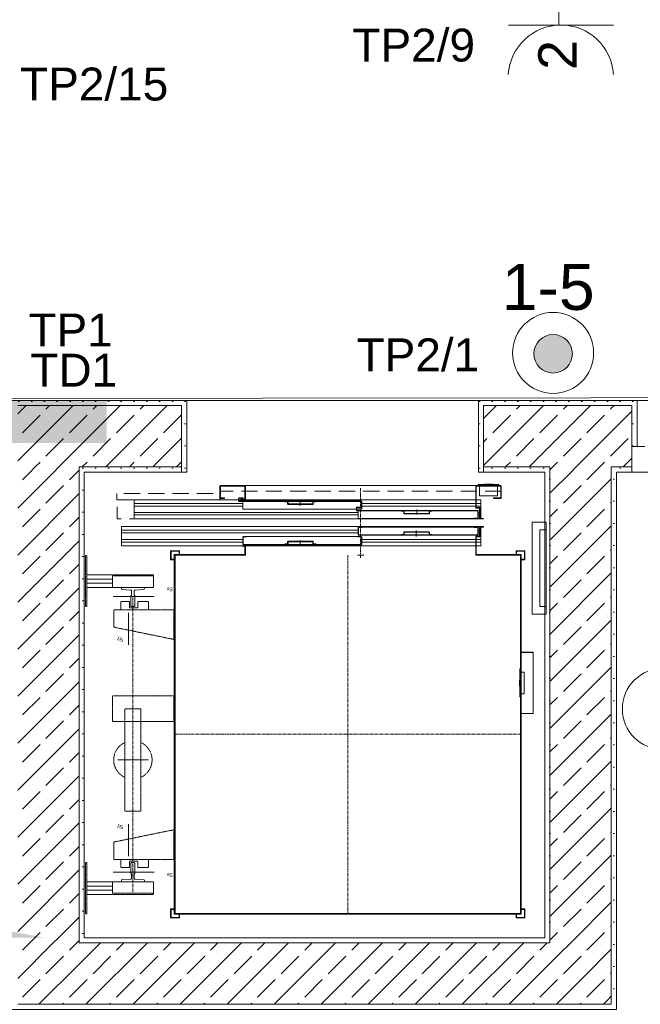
# Model space of a CAD drawing. Header units: millimetres. Extents: x -232602 to -175679, y -119570 to -82350.
# Tile 22 of 36: x -206139 to -203713, y -100087 to -96239. Entities that reach past the tile are written whole.
import ezdxf
from ezdxf.xclip import XClip

# ---------------------------------------------------------------- set-up
doc = ezdxf.new("R2010")
doc.units = ezdxf.units.MM
doc.header["$MEASUREMENT"] = 0
doc.header["$XCLIPFRAME"] = 0
for name, pattern in [('CENTER', [20, 12.5, -2.5, 2.5, -2.5]), ('DASHED', [0.075, 0.05, -0.025]), ('HIDDEN', [95.25, 63.5, -31.75]), ('Kropkowana', [317.499995, 0, -317.499995])]:
    doc.linetypes.add(name, pattern=pattern)
doc.layers.add('2D - Rysunki i Obrazki', color=7, linetype='Continuous')
doc.layers.add('PT_ELE_4_6_0', color=7, linetype='Continuous')
for name, color, linetype, lineweight in [('PT_ELE_4_6_0_Nr_pióra__251', 251, 'Continuous', 18), ('PT_ELE_4_6_0_Nr_pióra__6', 6, 'Continuous', 18), ('PT_ELE_4_6_0_Nr_pióra__7', 7, 'Continuous', 18), ('PT_ELE_4_6_DLX_BLD0_LUMKEY_IDX_Nr_pióra__6', 6, 'Continuous', 18), ('PT_ELE_4_6_DLX_BLD0_LUMKEY_IDX_Nr_pióra__7', 7, 'Continuous', 18), ('PT_ELE_4_6_E- Schemat - Szyny L1.L2.L3_Nr_pióra__7', 7, 'Continuous', 18), ('PT_ELE_4_6_Elementy Modelu - Strefy_Nr_pióra__254', 254, 'Continuous', 18), ('PT_ELE_4_6_Konstrukcja - Stropy_Nr_pióra__255', 255, 'Continuous', 18), ('PT_ELE_4_6_Konstrukcja - Ściany zew_Nr_pióra__252', 252, 'Continuous', 18), ('PT_ELE_4_6_Konstrukcja - Ściany zew_Nr_pióra__27', 27, 'Continuous', 18), ('PT_ELE_4_6_Konstrukcja - Ściany zew_Nr_pióra__7', 7, 'Continuous', 18), ('PT_ELE_4_6_Oświetlenie_Nr_pióra__6', 6, 'Continuous', 18)]:
    doc.layers.add(name, color=color, linetype=linetype, lineweight=lineweight)
doc.layers.add('PT_ELE_4_6_DLX_BLD1_CONT_Nr_pióra__8', color=7, linetype='Continuous', lineweight=18, true_color=0x969696)
doc.styles.add('STYL_AUTOMATYCZNY_1', font='arial.ttf')
pattern_1 = [(0, (-96416.83, -0.008), (0, 86.60254), [0, -50]), (0, (-96391.83, 43.29), (0, 86.60254), [0, -50])]
pattern_2 = [(45, (-96416.83, -0.008), (-91.92388, 91.92388), []), (45, (-96462.79, 45.95), (-91.92388, 91.92388), [97.5, -32.5])]

# ---------------------------------------------------------------- blocks, each defined once
blk = doc.blocks.new('Rysunek_1_6', base_point=(-200661.4, -99449.8))
at = {"layer": 'PT_ELE_4_6_0', "linetype": 'Continuous', "lineweight": 0, "true_color": 0x000000}
blk.add_hatch(color=18, dxfattribs=at).paths.add_polyline_path([(-206207.7, -97726.6), (-206207.7, -97892.4), (-205799.2, -97892.4), (-205799.2, -97726.6)])
at = {"layer": 'PT_ELE_4_6_0_Nr_pióra__6', "linetype": 'Continuous', "lineweight": 18}
blk.add_hatch(color=6, dxfattribs=at).paths.add_polyline_path([(-203978.6, -97544.3, 1), (-204129.1, -97544.3, 1)])
at = {"layer": 'PT_ELE_4_6_Konstrukcja - Ściany zew_Nr_pióra__252', "linetype": 'Continuous', "lineweight": 18}
h = blk.add_hatch(dxfattribs=at)
h.set_pattern_fill('TYNK_0006', color=252, style=0, pattern_type=2)
h.set_pattern_definition(pattern_1)
h.paths.add_polyline_path([(-206856.3, -97746.6), (-205505.9, -97746.6), (-205505.9, -97726.6), (-206856.3, -97726.6)])
h = blk.add_hatch(dxfattribs=at)
h.set_pattern_fill('TYNK_0006', color=252, style=0, pattern_type=2)
h.set_pattern_definition(pattern_1)
h.paths.add_polyline_path([(-205505.9, -97726.6), (-205505.9, -98006.6), (-205485.9, -98006.6), (-205485.9, -97726.6)])
h = blk.add_hatch(dxfattribs=at)
h.set_pattern_fill('TYNK_0006', color=252, style=0, pattern_type=2)
h.set_pattern_definition(pattern_1)
h.paths.add_polyline_path([(-204345.9, -98006.6), (-204325.9, -98006.6), (-204325.9, -97726.6), (-204345.9, -97726.6)])
h = blk.add_hatch(dxfattribs=at)
h.set_pattern_fill('TYNK_0006', color=252, style=0, pattern_type=2)
h.set_pattern_definition(pattern_1)
h.paths.add_polyline_path([(-204325.9, -97726.6), (-204325.9, -97746.6), (-203745.9, -97746.6), (-203745.9, -97726.6)])
h = blk.add_hatch(dxfattribs=at)
h.set_pattern_fill('TYNK_0006', color=252, style=0, pattern_type=2)
h.set_pattern_definition(pattern_1)
h.paths.add_polyline_path([(-203745.9, -97726.6), (-203745.9, -97906.6), (-203725.9, -97906.6), (-203725.9, -97726.6)])
h = blk.add_hatch(dxfattribs=at)
h.set_pattern_fill('BETON_ZBROJONY_0006', color=252, style=0, pattern_type=2)
h.set_pattern_definition(pattern_2)
h.paths.add_polyline_path([(-206146.3, -97986.6), (-205906.3, -97986.6), (-205906.3, -97746.6), (-206146.3, -97746.6)])
h = blk.add_hatch(dxfattribs=at)
h.set_pattern_fill('BETON_ZBROJONY_0006', color=252, style=0, pattern_type=2)
h.set_pattern_definition(pattern_2)
h.paths.add_polyline_path([(-205906.3, -97986.6), (-205505.9, -97986.6), (-205505.9, -97746.6), (-205906.3, -97746.6)])
h = blk.add_hatch(dxfattribs=at)
h.set_pattern_fill('BETON_ZBROJONY_0006', color=252, style=0, pattern_type=2)
h.set_pattern_definition(pattern_2)
h.paths.add_polyline_path([(-204066.3, -97746.6), (-204325.9, -97746.6), (-204325.9, -97986.6), (-204066.3, -97986.6)])
h = blk.add_hatch(dxfattribs=at)
h.set_pattern_fill('BETON_ZBROJONY_0006', color=252, style=0, pattern_type=2)
h.set_pattern_definition(pattern_2)
h.paths.add_polyline_path([(-204066.3, -97986.6), (-203826.3, -97986.6), (-203826.3, -97746.6), (-204066.3, -97746.6)])
h = blk.add_hatch(dxfattribs=at)
h.set_pattern_fill('BETON_ZBROJONY_0006', color=252, style=0, pattern_type=2)
h.set_pattern_definition(pattern_2)
h.paths.add_polyline_path([(-203826.3, -97986.6), (-203745.9, -97986.6), (-203745.9, -97746.6), (-203826.3, -97746.6)])
h = blk.add_hatch(dxfattribs=at)
h.set_pattern_fill('BETON_ZBROJONY_0006', color=252, style=0, pattern_type=2)
h.set_pattern_definition(pattern_2)
h.paths.add_polyline_path([(-206146.3, -98006.6), (-205906.3, -98006.6), (-205906.3, -97986.6), (-206146.3, -97986.6)])
h = blk.add_hatch(dxfattribs=at)
h.set_pattern_fill('BETON_ZBROJONY_0006', color=252, style=0, pattern_type=2)
h.set_pattern_definition(pattern_2)
h.paths.add_polyline_path([(-206146.3, -98006.6), (-206146.3, -99826.6), (-205906.3, -99826.6), (-205906.3, -98006.6)])
h = blk.add_hatch(dxfattribs=at)
h.set_pattern_fill('TYNK_0006', color=252, style=0, pattern_type=2)
h.set_pattern_definition(pattern_1)
h.paths.add_polyline_path([(-205906.3, -98006.6), (-205886.3, -98006.6), (-205886.3, -97986.6), (-205906.3, -97986.6)])
h = blk.add_hatch(dxfattribs=at)
h.set_pattern_fill('TYNK_0006', color=252, style=0, pattern_type=2)
h.set_pattern_definition(pattern_1)
h.paths.add_polyline_path([(-205886.3, -99826.6), (-205886.3, -98006.6), (-205906.3, -98006.6), (-205906.3, -99826.6)])
h = blk.add_hatch(dxfattribs=at)
h.set_pattern_fill('TYNK_0006', color=252, style=0, pattern_type=2)
h.set_pattern_definition(pattern_1)
h.paths.add_polyline_path([(-205886.3, -97986.6), (-205886.3, -98006.6), (-205505.9, -98006.6), (-205505.9, -97986.6)])
h = blk.add_hatch(dxfattribs=at)
h.set_pattern_fill('TYNK_0006', color=252, style=0, pattern_type=2)
h.set_pattern_definition(pattern_1)
h.paths.add_polyline_path([(-204325.9, -98006.6), (-204086.3, -98006.6), (-204086.3, -97986.6), (-204325.9, -97986.6)])
h = blk.add_hatch(dxfattribs=at)
h.set_pattern_fill('TYNK_0006', color=252, style=0, pattern_type=2)
h.set_pattern_definition(pattern_1)
h.paths.add_polyline_path([(-204086.3, -98006.6), (-204066.3, -98006.6), (-204066.3, -97986.6), (-204086.3, -97986.6)])
h = blk.add_hatch(dxfattribs=at)
h.set_pattern_fill('TYNK_0006', color=252, style=0, pattern_type=2)
h.set_pattern_definition(pattern_1)
h.paths.add_polyline_path([(-204066.3, -99826.6), (-204066.3, -98006.6), (-204086.3, -98006.6), (-204086.3, -99826.6)])
h = blk.add_hatch(dxfattribs=at)
h.set_pattern_fill('BETON_ZBROJONY_0006', color=252, style=0, pattern_type=2)
h.set_pattern_definition(pattern_2)
h.paths.add_polyline_path([(-204066.3, -98006.6), (-203826.3, -98006.6), (-203826.3, -97986.6), (-204066.3, -97986.6)])
h = blk.add_hatch(dxfattribs=at)
h.set_pattern_fill('BETON_ZBROJONY_0006', color=252, style=0, pattern_type=2)
h.set_pattern_definition(pattern_2)
h.paths.add_polyline_path([(-203826.3, -99846.6), (-203826.3, -98006.6), (-204066.3, -98006.6), (-204066.3, -99846.6)])
h = blk.add_hatch(dxfattribs=at)
h.set_pattern_fill('TYNK_0006', color=252, style=0, pattern_type=2)
h.set_pattern_definition(pattern_1)
h.paths.add_polyline_path([(-203826.3, -98006.6), (-203806.3, -98006.6), (-203806.3, -97986.6), (-203826.3, -97986.6)])
h = blk.add_hatch(dxfattribs=at)
h.set_pattern_fill('TYNK_0006', color=252, style=0, pattern_type=2)
h.set_pattern_definition(pattern_1)
h.paths.add_polyline_path([(-203806.3, -100086.6), (-203806.3, -98006.6), (-203826.3, -98006.6), (-203826.3, -100086.6)])
h = blk.add_hatch(dxfattribs=at)
h.set_pattern_fill('TYNK_0006', color=252, style=0, pattern_type=2)
h.set_pattern_definition(pattern_1)
h.paths.add_polyline_path([(-203806.3, -98006.6), (-203745.9, -98006.6), (-203745.9, -97986.6), (-203806.3, -97986.6)])
h = blk.add_hatch(dxfattribs=at)
h.set_pattern_fill('BETON_ZBROJONY_0006', color=252, style=0, pattern_type=2)
h.set_pattern_definition(pattern_2)
h.paths.add_polyline_path([(-206146.3, -99846.6), (-205906.3, -99846.6), (-205906.3, -99826.6), (-206146.3, -99826.6)])
h = blk.add_hatch(dxfattribs=at)
h.set_pattern_fill('BETON_ZBROJONY_0006', color=252, style=0, pattern_type=2)
h.set_pattern_definition(pattern_2)
h.paths.add_polyline_path([(-206146.3, -100086.6), (-205906.3, -100086.6), (-205906.3, -99846.6), (-206146.3, -99846.6)])
h = blk.add_hatch(dxfattribs=at)
h.set_pattern_fill('TYNK_0006', color=252, style=0, pattern_type=2)
h.set_pattern_definition(pattern_1)
h.paths.add_polyline_path([(-205906.3, -99846.6), (-205886.3, -99846.6), (-205886.3, -99826.6), (-205906.3, -99826.6)])
h = blk.add_hatch(dxfattribs=at)
h.set_pattern_fill('BETON_ZBROJONY_0006', color=252, style=0, pattern_type=2)
h.set_pattern_definition(pattern_2)
h.paths.add_polyline_path([(-204066.3, -99846.6), (-205906.3, -99846.6), (-205906.3, -100086.6), (-204066.3, -100086.6)])
h = blk.add_hatch(dxfattribs=at)
h.set_pattern_fill('TYNK_0006', color=252, style=0, pattern_type=2)
h.set_pattern_definition(pattern_1)
h.paths.add_polyline_path([(-205886.3, -99846.6), (-204086.3, -99846.6), (-204086.3, -99826.6), (-205886.3, -99826.6)])
h = blk.add_hatch(dxfattribs=at)
h.set_pattern_fill('TYNK_0006', color=252, style=0, pattern_type=2)
h.set_pattern_definition(pattern_1)
h.paths.add_polyline_path([(-204086.3, -99826.6), (-204066.3, -99846.6), (-204066.3, -99826.6)])
h = blk.add_hatch(dxfattribs=at)
h.set_pattern_fill('TYNK_0006', color=252, style=0, pattern_type=2)
h.set_pattern_definition(pattern_1)
h.paths.add_polyline_path([(-204086.3, -99826.6), (-204086.3, -99846.6), (-204066.3, -99846.6)])
h = blk.add_hatch(dxfattribs=at)
h.set_pattern_fill('BETON_ZBROJONY_0006', color=252, style=0, pattern_type=2)
h.set_pattern_definition(pattern_2)
h.paths.add_polyline_path([(-204066.3, -99846.6), (-203826.3, -100086.6), (-203826.3, -99846.6)])
h = blk.add_hatch(dxfattribs=at)
h.set_pattern_fill('BETON_ZBROJONY_0006', color=252, style=0, pattern_type=2)
h.set_pattern_definition(pattern_2)
h.paths.add_polyline_path([(-204066.3, -99846.6), (-204066.3, -100086.6), (-203826.3, -100086.6)])
h = blk.add_hatch(dxfattribs=at)
h.set_pattern_fill('TYNK_0006', color=252, style=0, pattern_type=2)
h.set_pattern_definition(pattern_1)
h.paths.add_polyline_path([(-203826.3, -100086.6), (-208306.3, -100086.6), (-208306.3, -100106.6), (-203826.3, -100106.6)])
h = blk.add_hatch(dxfattribs=at)
h.set_pattern_fill('TYNK_0006', color=252, style=0, pattern_type=2)
h.set_pattern_definition(pattern_1)
h.paths.add_polyline_path([(-203826.3, -100086.6), (-203806.3, -100106.6), (-203806.3, -100086.6)])
h = blk.add_hatch(dxfattribs=at)
h.set_pattern_fill('TYNK_0006', color=252, style=0, pattern_type=2)
h.set_pattern_definition(pattern_1)
h.paths.add_polyline_path([(-203826.3, -100086.6), (-203826.3, -100106.6), (-203806.3, -100106.6)])
at = {"layer": 'PT_ELE_4_6_Konstrukcja - Ściany zew_Nr_pióra__27', "linetype": 'Continuous', "lineweight": 18}
blk.add_hatch(color=27, dxfattribs=at).paths.add_polyline_path([(-206721.3, -98006.6), (-206721.3, -99826.6), (-206041.3, -99826.6), (-206610.5, -99720.4)])
at = {"layer": 'PT_ELE_4_6_0_Nr_pióra__6', "color": 6, "linetype": 'Continuous', "lineweight": 18}
for centre, radius in [((-204053.8, -97541), 158.2), ((-204053.8, -97544.3), 75.2), ((-203624.8, -98932.3), 158.2)]:
    blk.add_circle(centre, radius, dxfattribs=at)
at = {"layer": 'PT_ELE_4_6_0_Nr_pióra__7', "color": 7, "linetype": 'HIDDEN', "lineweight": 18}
blk.add_line((-204256.3, -98081.6), (-205356.3, -98081.6), dxfattribs=at)
at = {"layer": 'PT_ELE_4_6_0_Nr_pióra__7', "color": 7, "linetype": 'Continuous', "lineweight": 18}
for p, q in [((-204353.3, -98059.6), (-205259.3, -98059.6)), ((-205259.3, -98059.6), (-205187.9, -98059.6)), ((-204266.3, -98054.6), (-204346.3, -98054.6)), ((-204346.3, -98054.6), (-204346.3, -98059.6)), ((-204346.3, -98059.6), (-204266.3, -98059.6)), ((-204341.3, -98062.6), (-204341.3, -98099.6)), ((-204321.8, -98054.4), (-204321.8, -98054.6)), ((-204290.8, -98054.4), (-204321.8, -98054.4)), ((-204321.8, -98054.6), (-204290.8, -98054.6)), ((-204290.8, -98054.6), (-204290.8, -98054.4)), ((-204271.3, -98099.6), (-204271.3, -98062.6)), ((-204266.3, -98059.6), (-204266.3, -98054.6)), ((-205691.3, -98114.6), (-204336.3, -98114.6)), ((-205691.3, -98189.6), (-205691.3, -98114.6)), ((-205042.5, -98115.9), (-205042.5, -98139.1)), ((-204341.3, -98099.6), (-204271.3, -98099.6)), ((-204336.3, -98189.6), (-204336.3, -98114.6)), ((-204586.3, -98152.3), (-204586.3, -98172.6)), ((-204336.3, -98189.6), (-205691.3, -98189.6)), ((-204336.3, -98219.6), (-205741.3, -98219.6)), ((-205741.3, -98219.6), (-205741.3, -98294.6)), ((-204800.2, -98221.6), (-204362.7, -98221.6)), ((-204588.7, -98235.3), (-204588.7, -98258.5)), ((-204336.3, -98219.6), (-204336.3, -98295.6)), ((-205250.3, -98258.6), (-204817.7, -98258.6)), ((-205042.5, -98272.3), (-205042.5, -98294.5)), ((-205741.3, -98294.6), (-204336.3, -98294.6)), ((-205513.8, -98314.1), (-205548.8, -98314.1)), ((-205548.8, -98314.1), (-205548.8, -98349.1)), ((-205547.3, -98315.6), (-205515.3, -98315.6)), ((-205547.3, -98347.6), (-205547.3, -98315.6)), ((-205515.3, -98315.6), (-205515.3, -98328.6)), ((-205513.8, -98328.6), (-205513.8, -98314.1)), ((-204198.8, -98314.1), (-204198.8, -98328.6)), ((-204163.8, -98314.1), (-204198.8, -98314.1)), ((-204197.3, -98328.6), (-204197.3, -98315.6)), ((-204197.3, -98315.6), (-204165.3, -98315.6)), ((-204165.3, -98315.6), (-204165.3, -98347.6)), ((-204163.8, -98349.1), (-204163.8, -98314.1)), ((-205548.8, -98349.1), (-205534.3, -98349.1)), ((-205534.3, -98347.6), (-205547.3, -98347.6)), ((-205258.3, -98328.6), (-205534.3, -98328.6)), ((-205534.3, -98328.6), (-205534.3, -98811.6)), ((-205531.3, -98331.6), (-205258.3, -98331.6)), ((-205531.3, -98811.6), (-205531.3, -98331.6)), ((-205258.3, -98331.6), (-205258.3, -98328.6)), ((-204818.3, -98331.6), (-204793.1, -98331.6)), ((-204354.3, -98328.6), (-204354.3, -98331.6)), ((-204181.3, -98328.6), (-204354.3, -98328.6)), ((-204354.3, -98331.6), (-204181.3, -98331.6)), ((-204178.3, -98328.6), (-204181.3, -98328.6)), ((-204181.3, -98328.6), (-204181.3, -98331.6)), ((-204181.3, -98331.6), (-204181.3, -98328.6)), ((-204181.3, -98331.6), (-204181.3, -98811.6)), ((-204178.3, -98811.6), (-204178.3, -98328.6)), ((-204165.3, -98347.6), (-204178.3, -98347.6)), ((-204178.3, -98349.1), (-204163.8, -98349.1)), ((-205651.3, -98457.6), (-205696.3, -98457.6)), ((-204178.3, -98710.6), (-204178.3, -98711.5)), ((-204131.3, -98710.6), (-204178.3, -98710.6)), ((-204178.3, -98711.5), (-204132.2, -98711.5)), ((-204132.2, -98711.5), (-204132.2, -98949.7)), ((-204131.3, -98950.6), (-204131.3, -98710.6)), ((-205534.3, -98771.6), (-205534.3, -99734.6)), ((-205531.3, -99731.6), (-205531.3, -98771.6)), ((-204184.3, -98775.6), (-204184.3, -98885.6)), ((-204181.3, -98775.6), (-204184.3, -98775.6)), ((-204181.3, -98885.6), (-204181.3, -98775.6)), ((-204184.6, -98819.6), (-204184.6, -98841.6)), ((-204184.3, -98819.6), (-204184.6, -98819.6)), ((-204184.3, -98841.6), (-204184.3, -98819.6)), ((-204181.3, -98811.6), (-204181.3, -99731.6)), ((-204166.3, -98788.1), (-204178.3, -98788.1)), ((-204178.3, -99734.6), (-204178.3, -98811.6)), ((-204166.3, -98873.1), (-204166.3, -98788.1)), ((-204184.6, -98841.6), (-204184.3, -98841.6)), ((-204184.3, -98885.6), (-204181.3, -98885.6)), ((-204178.3, -98873.1), (-204166.3, -98873.1)), ((-204178.3, -98949.7), (-204178.3, -98950.6)), ((-204132.2, -98949.7), (-204178.3, -98949.7)), ((-204178.3, -98950.6), (-204131.3, -98950.6)), ((-205651.3, -99607.6), (-205696.3, -99607.6)), ((-205548.8, -99714.1), (-205548.8, -99749.1)), ((-205534.3, -99714.1), (-205548.8, -99714.1)), ((-205547.3, -99747.6), (-205547.3, -99715.6)), ((-205547.3, -99715.6), (-205534.3, -99715.6)), ((-205534.3, -99734.6), (-204178.3, -99734.6)), ((-204181.3, -99731.6), (-205531.3, -99731.6)), ((-205515.3, -99734.6), (-205515.3, -99747.6)), ((-205513.8, -99749.1), (-205513.8, -99734.6)), ((-204198.8, -99734.6), (-204198.8, -99749.1)), ((-204197.3, -99747.6), (-204197.3, -99734.6)), ((-204163.8, -99714.1), (-204178.3, -99714.1)), ((-204178.3, -99715.6), (-204165.3, -99715.6)), ((-204165.3, -99715.6), (-204165.3, -99747.6)), ((-204163.8, -99749.1), (-204163.8, -99714.1)), ((-205548.8, -99749.1), (-205513.8, -99749.1)), ((-205515.3, -99747.6), (-205547.3, -99747.6)), ((-204198.8, -99749.1), (-204163.8, -99749.1)), ((-204165.3, -99747.6), (-204197.3, -99747.6))]:
    blk.add_line(p, q, dxfattribs=at)
at = {"layer": 'PT_ELE_4_6_0_Nr_pióra__7', "color": 7, "linetype": 'CENTER', "lineweight": 18}
for p, q in [((-204806.3, -98341.5), (-204806.3, -98069.6)), ((-204856.3, -98331.6), (-204856.3, -99731.6)), ((-205696.3, -98496.6), (-205696.3, -99646.6)), ((-204178.3, -99031.6), (-205534.3, -99031.6))]:
    blk.add_line(p, q, dxfattribs=at)
at = {"layer": 'PT_ELE_4_6_0_Nr_pióra__7', "color": 7, "linetype": 'DASHED', "lineweight": 18}
for p, q in [((-205876.3, -98407.6), (-205616.3, -98407.6)), ((-205876.3, -98424.6), (-205776.3, -98424.6)), ((-205616.3, -98407.6), (-205616.3, -98457.6)), ((-205876.3, -98440.6), (-205776.3, -98440.6)), ((-205876.3, -98457.6), (-205616.3, -98457.6)), ((-205756.3, -99131.6), (-205635.8, -99131.6)), ((-205676.3, -99527.6), (-205696.3, -99527.6)), ((-205876.3, -99607.6), (-205616.3, -99607.6)), ((-205876.3, -99624.6), (-205776.3, -99624.6)), ((-205616.3, -99657.6), (-205616.3, -99607.6)), ((-205876.3, -99640.6), (-205776.3, -99640.6)), ((-205876.3, -99657.6), (-205616.3, -99657.6))]:
    blk.add_line(p, q, dxfattribs=at)
at = {"layer": 'PT_ELE_4_6_0_Nr_pióra__7', "color": 7, "linetype": 'Continuous', "lineweight": 18, "flags": 128}
for points in [[(-205258.3, -98063.6), (-205258.3, -98110.6, -0.414214), (-205260.3, -98112.6), (-205274.3, -98112.6), (-205274.3, -98114.6), (-205259.3, -98114.6, 0.414214), (-205256.3, -98111.6), (-205256.3, -98062.6, 0.414214), (-205259.3, -98059.6), (-205353.3, -98059.6, 0.414214), (-205356.3, -98062.6), (-205356.3, -98106.6, 0.414214), (-205353.3, -98109.6), (-205338.3, -98109.6), (-205338.3, -98107.6), (-205352.3, -98107.6, -0.414214), (-205354.3, -98105.6), (-205354.3, -98063.6, -0.414214), (-205352.3, -98061.6), (-205260.3, -98061.6, -0.414214)], [(-204341.3, -98149.6), (-204341.3, -98186.6, 0.414214), (-204338.3, -98189.6), (-204326.3, -98189.6), (-204326.3, -98187.6), (-204337.3, -98187.6, -0.414214), (-204339.3, -98185.6), (-204339.3, -98148.6, 0.414214), (-204342.3, -98145.6), (-204352.3, -98145.6, -0.414214), (-204354.3, -98143.6), (-204354.3, -98063.6, -0.414214), (-204352.3, -98061.6), (-204260.3, -98061.6, -0.414214), (-204258.3, -98063.6), (-204258.3, -98105.6, -0.414214), (-204260.3, -98107.6), (-204286.3, -98107.6), (-204286.3, -98109.6), (-204259.3, -98109.6, 0.414214), (-204256.3, -98106.6), (-204256.3, -98062.6, 0.414214), (-204259.3, -98059.6), (-204353.3, -98059.6, 0.414214), (-204356.3, -98062.6), (-204356.3, -98144.6, 0.414214), (-204353.3, -98147.6), (-204343.3, -98147.6, -0.414214)], [(-204817.2, -98150.1), (-204804.3, -98150.1, 0.414214), (-204802.8, -98148.6), (-204802.8, -98122.6, 0.414214), (-204804.3, -98121.1), (-205279.7, -98121.1, -0.414214), (-205283.2, -98117.6), (-205283.2, -98110.6, -0.414214), (-205279.7, -98107.1), (-205265.7, -98107.1), (-205265.7, -98108.6), (-205279.7, -98108.6, 0.414214), (-205281.7, -98110.6), (-205281.7, -98117.6, 0.414214), (-205279.7, -98119.6), (-204804.3, -98119.6, -0.414214), (-204801.3, -98122.6), (-204801.3, -98148.6, -0.414214), (-204804.3, -98151.6), (-204817.2, -98151.6)], [(-204981.4, -98122.6), (-204989, -98122.6, 0.414214), (-204991, -98124.6), (-204991, -98130.9, -0.414214), (-204993, -98132.9), (-205042.2, -98132.9), (-205089.5, -98132.9, -0.414214), (-205091.5, -98130.9), (-205091.5, -98124.6, 0.414214), (-205093.5, -98122.6), (-205101, -98122.6), (-205101, -98121.1), (-205093.5, -98121.1, -0.414214), (-205090, -98124.6), (-205090, -98130.9, 0.414214), (-205089.5, -98131.4), (-205042.2, -98131.4), (-204993, -98131.4, 0.414214), (-204992.5, -98130.9), (-204992.5, -98124.6, -0.414214), (-204989, -98121.1), (-204981.4, -98121.1)], [(-204805.3, -98145.6), (-204819.3, -98145.6, 0.414214), (-204821.3, -98147.6), (-204821.3, -98154.6, 0.414214), (-204819.3, -98156.6), (-204349.3, -98156.6, -0.414214), (-204346.3, -98159.6), (-204346.3, -98185.6, -0.414214), (-204349.3, -98188.6), (-204363.7, -98188.6), (-204363.7, -98187.1), (-204349.3, -98187.1, 0.414214), (-204347.8, -98185.6), (-204347.8, -98159.6, 0.414214), (-204349.3, -98158.1), (-204819.3, -98158.1, -0.414214), (-204822.8, -98154.6), (-204822.8, -98147.6, -0.414214), (-204819.3, -98144.1), (-204805.3, -98144.1)], [(-204527.6, -98159.6), (-204535.1, -98159.6, 0.414214), (-204537.1, -98161.6), (-204537.1, -98167.9, -0.414214), (-204539.1, -98169.9), (-204588.4, -98169.9), (-204635.6, -98169.9, -0.414214), (-204637.6, -98167.9), (-204637.6, -98161.6, 0.414214), (-204639.6, -98159.6), (-204647.2, -98159.6), (-204647.2, -98158.1), (-204639.6, -98158.1, -0.414214), (-204636.1, -98161.6), (-204636.1, -98167.9, 0.414214), (-204635.6, -98168.4), (-204588.4, -98168.4), (-204539.1, -98168.4, 0.414214), (-204538.6, -98167.9), (-204538.6, -98161.6, -0.414214), (-204535.1, -98158.1), (-204527.6, -98158.1)], [(-204800.3, -98221.6), (-204813.3, -98221.6, 0.414214), (-204816.3, -98224.6), (-204816.3, -98250.6, 0.414214), (-204813.3, -98253.6), (-204349.3, -98253.6, 0.414214), (-204346.3, -98250.6), (-204346.3, -98224.6, 0.414214), (-204349.3, -98221.6), (-204362.7, -98221.6), (-204362.7, -98223.1), (-204349.3, -98223.1, -0.414214), (-204347.8, -98224.6), (-204347.8, -98250.6, -0.414214), (-204349.3, -98252.1), (-204813.3, -98252.1, -0.414214), (-204814.8, -98250.6), (-204814.8, -98224.6, -0.414214), (-204813.3, -98223.1), (-204800.3, -98223.1)], [(-204527.6, -98250.6), (-204535.1, -98250.6, -0.414214), (-204537.1, -98248.6), (-204537.1, -98242.4, 0.414214), (-204539.1, -98240.4), (-204588.4, -98240.4), (-204635.6, -98240.4, 0.414214), (-204637.6, -98242.4), (-204637.6, -98248.6, -0.414214), (-204639.6, -98250.6), (-204647.2, -98250.6), (-204647.2, -98252.1), (-204639.6, -98252.1, 0.414214), (-204636.1, -98248.6), (-204636.1, -98242.4, -0.414214), (-204635.6, -98241.9), (-204588.4, -98241.9), (-204539.1, -98241.9, -0.414214), (-204538.6, -98242.4), (-204538.6, -98248.6, 0.414214), (-204535.1, -98252.1), (-204527.6, -98252.1)], [(-204356.3, -98331.6), (-204356.3, -98260.6, -0.414214), (-204353.3, -98257.6), (-204343.3, -98257.6, 0.414214), (-204341.3, -98255.6), (-204341.3, -98222.6, -0.414214), (-204338.3, -98219.6), (-204326.3, -98219.6), (-204326.3, -98221.6), (-204337.3, -98221.6, 0.414214), (-204339.3, -98223.6), (-204339.3, -98256.6, -0.414214), (-204342.3, -98259.6), (-204352.3, -98259.6, 0.414214), (-204354.3, -98261.6), (-204354.3, -98331.6)], [(-205250.3, -98258.6), (-205263.3, -98258.6, 0.414214), (-205266.3, -98261.6), (-205266.3, -98287.6, 0.414214), (-205263.3, -98290.6), (-204804.3, -98290.6, 0.414214), (-204801.3, -98287.6), (-204801.3, -98261.6, 0.414214), (-204804.3, -98258.6), (-204817.7, -98258.6), (-204817.7, -98260.1), (-204804.3, -98260.1, -0.414214), (-204802.8, -98261.6), (-204802.8, -98287.6, -0.414214), (-204804.3, -98289.1), (-205263.3, -98289.1, -0.414214), (-205264.8, -98287.6), (-205264.8, -98261.6, -0.414214), (-205263.3, -98260.1), (-205250.3, -98260.1)], [(-204981.4, -98287.6), (-204989, -98287.6, -0.414214), (-204991, -98285.6), (-204991, -98279.3, 0.414214), (-204993, -98277.3), (-205042.2, -98277.3), (-205089.5, -98277.3, 0.414214), (-205091.5, -98279.3), (-205091.5, -98285.6, -0.414214), (-205093.5, -98287.6), (-205101, -98287.6), (-205101, -98289.1), (-205093.5, -98289.1, 0.414214), (-205090, -98285.6), (-205090, -98279.3, -0.414214), (-205089.5, -98278.8), (-205042.2, -98278.8), (-204993, -98278.8, -0.414214), (-204992.5, -98279.3), (-204992.5, -98285.6, 0.414214), (-204989, -98289.1), (-204981.4, -98289.1)], [(-205256.3, -98331.6), (-205256.3, -98297.6, 0.414214), (-205259.3, -98294.6), (-205271.3, -98294.6), (-205271.3, -98296.6), (-205260.3, -98296.6, -0.414214), (-205258.3, -98298.6), (-205258.3, -98331.6)], [(-205704.3, -98528.6), (-205704.3, -98490.6), (-205701.3, -98487.6), (-205701.3, -98471.6, 0.414214), (-205705.3, -98467.6), (-205737.6, -98465.8, -0.39805), (-205741.3, -98461.8), (-205741.3, -98457.6), (-205651.3, -98457.6), (-205651.3, -98461.8, -0.39805), (-205655.1, -98465.8), (-205687.3, -98467.6, 0.414214), (-205691.3, -98471.6), (-205691.3, -98487.6), (-205688.3, -98490.6), (-205688.3, -98528.6, -0.414214), (-205692.3, -98532.6), (-205700.3, -98532.6, -0.414214)], [(-205704.3, -99536.6), (-205704.3, -99574.6), (-205701.3, -99577.6), (-205701.3, -99593.6, -0.414214), (-205705.3, -99597.6), (-205737.6, -99599.4, 0.39805), (-205741.3, -99603.4), (-205741.3, -99607.6), (-205651.3, -99607.6), (-205651.3, -99603.4, 0.39805), (-205655.1, -99599.4), (-205687.3, -99597.6, -0.414214), (-205691.3, -99593.6), (-205691.3, -99577.6), (-205688.3, -99574.6), (-205688.3, -99536.6, 0.414214), (-205692.3, -99532.6), (-205700.3, -99532.6, 0.414214)]]:
    blk.add_lwpolyline(points, format="xyb", close=True, dxfattribs=at)
at = {"layer": 'PT_ELE_4_6_0_Nr_pióra__7', "color": 7, "linetype": 'HIDDEN', "lineweight": 18, "flags": 128}
for points in [[(-205758.4, -98090.6), (-205758.4, -98114.6), (-205356.3, -98114.6), (-205356.3, -98090.6)], [(-205691.3, -98114.6), (-205758.3, -98114.6), (-205758.3, -98189.6), (-205691.3, -98189.6)]]:
    blk.add_lwpolyline(points, close=True, dxfattribs=at)
at = {"layer": 'PT_ELE_4_6_0_Nr_pióra__7', "color": 7, "linetype": 'Continuous', "lineweight": 18, "flags": 128}
for points in [[(-204817.2, -98151.6), (-205266.2, -98151.6), (-205266.2, -98114.6)], [(-205691.3, -98130.1), (-205266.2, -98130.1)], [(-205691.3, -98140.1), (-205266.2, -98140.1)], [(-204816.3, -98164.1), (-205691.3, -98164.1)], [(-204363.7, -98188.6), (-204816.3, -98188.6), (-204816.3, -98156.6)], [(-204336.3, -98130.1), (-204801.3, -98130.1)], [(-204336.3, -98140.1), (-204801.3, -98140.1)], [(-204344.7, -98164.1), (-204336.3, -98164.1)], [(-204816.3, -98174.1), (-205691.3, -98174.1)], [(-204344.7, -98174.1), (-204336.3, -98174.1)], [(-204816.3, -98233.6), (-205741.3, -98233.6)], [(-204336.3, -98233.6), (-204346.3, -98233.6)], [(-204816.3, -98243.6), (-205741.3, -98243.6)], [(-205741.3, -98270.6), (-205266.3, -98270.6)], [(-205741.3, -98280.6), (-205266.3, -98280.6)], [(-204336.3, -98270.6), (-204801.3, -98270.6)], [(-204336.3, -98280.6), (-204801.3, -98280.6)], [(-204336.3, -98243.6), (-204346.3, -98243.6)], [(-205772.9, -98492.8), (-205722.9, -98492.8), (-205662.9, -98492.8), (-205612.9, -98492.8)], [(-205713.2, -98557.4), (-205713.2, -98607.4), (-205713.2, -98682.4)], [(-205713.2, -99507.8), (-205713.2, -99457.8), (-205713.2, -99382.8)], [(-205772.9, -99570.4), (-205722.9, -99570.4), (-205662.9, -99570.4), (-205612.9, -99570.4)]]:
    blk.add_lwpolyline(points, dxfattribs=at)
for points in [[(-204081.3, -98202.6), (-204136.3, -98202.6), (-204136.3, -98562.6), (-204081.3, -98562.6)], [(-204081.3, -98232.6), (-204106.3, -98232.6), (-204106.3, -98532.6), (-204081.3, -98532.6)]]:
    blk.add_lwpolyline(points, close=True, dxfattribs=at)
at = {"layer": 'PT_ELE_4_6_0_Nr_pióra__7', "color": 7, "linetype": 'DASHED', "lineweight": 18, "flags": 128}
for points in [[(-205876.3, -98532.6), (-205881.3, -98532.6), (-205881.3, -98332.6), (-205876.3, -98332.6)], [(-205616.3, -98412.6), (-205776.3, -98412.6), (-205776.3, -98457.6), (-205616.3, -98457.6)], [(-205743.1, -98544.6), (-205743.1, -98512.6), (-205709.4, -98512.6), (-205709.4, -98537.6), (-205676.3, -98537.6), (-205676.3, -98512.6), (-205635.9, -98512.6), (-205635.9, -98544.6)], [(-205536.3, -98544.6), (-205771.3, -98544.6), (-205771.3, -98612.6), (-205536.3, -98660.6)], [(-205536.3, -98881.6), (-205776.3, -98881.6), (-205776.3, -98981.6), (-205536.3, -98981.6)], [(-205665.3, -99331.6), (-205727.3, -99331.6), (-205727.3, -98931.6), (-205665.3, -98931.6)], [(-205536.3, -99520.6), (-205771.3, -99520.6), (-205771.3, -99452.6), (-205536.3, -99404.6)], [(-205876.3, -99532.6), (-205881.3, -99532.6), (-205881.3, -99732.6), (-205876.3, -99732.6)], [(-205743.1, -99520.6), (-205743.1, -99552.6), (-205709.4, -99552.6), (-205709.4, -99527.6), (-205676.3, -99527.6), (-205676.3, -99552.6), (-205635.9, -99552.6), (-205635.9, -99520.6)], [(-205616.3, -99652.6), (-205776.3, -99652.6), (-205776.3, -99607.6), (-205616.3, -99607.6)]]:
    blk.add_lwpolyline(points, close=True, dxfattribs=at)
at = {"layer": 'PT_ELE_4_6_0_Nr_pióra__7', "color": 7, "linetype": 'DASHED', "lineweight": 18}
for start, end in [(114.4144, 245.5856), (294.4144, 65.5856)]:
    blk.add_arc((-205696.3, -99131.6), 75, start, end, dxfattribs=at)
at = {"layer": 'PT_ELE_4_6_DLX_BLD1_CONT_Nr_pióra__8', "color": 252, "linetype": 'Continuous', "lineweight": 18, "true_color": 0x969696, "flags": 128}
for points in [[(-214166.3, -97726.6), (-192366.3, -97704.2)], [(-202286.3, -98006.6), (-203806.3, -98006.6)], [(-203806.3, -98006.6), (-203806.3, -100106.6)]]:
    blk.add_lwpolyline(points, dxfattribs=at)
at = {"layer": 'PT_ELE_4_6_Elementy Modelu - Strefy_Nr_pióra__254', "color": 254, "linetype": 'Continuous', "lineweight": 18, "flags": 128}
for points in [[(-206875, -97726.6), (-202006.3, -97726.6), (-192386.3, -97726.6), (-192386.3, -96146.6), (-207846.3, -96146.6), (-210623.2, -96146.6), (-210623.2, -96206.6), (-211423.2, -96206.6), (-211423.2, -96146.6), (-214666.3, -96146.6), (-214666.3, -97726.6)], [(-202286.3, -102826.6), (-202286.3, -98006.6), (-203806.3, -98006.6), (-203806.3, -100106.6), (-208306.3, -100106.6), (-208306.3, -102826.6)]]:
    blk.add_lwpolyline(points, close=True, dxfattribs=at)
at = {"layer": 'PT_ELE_4_6_Konstrukcja - Stropy_Nr_pióra__255', "color": 255, "linetype": 'Kropkowana', "lineweight": 18, "flags": 128}
blk.add_lwpolyline([(-192386.3, -92006.6), (-218206.3, -92006.6), (-218206.3, -102826.6), (-208326.3, -102826.6), (-208326.3, -100086.6), (-203885.8, -100086.6), (-203885.8, -102826.6), (-192386.3, -102826.6)], close=True, dxfattribs=at)
at = {"layer": 'PT_ELE_4_6_Konstrukcja - Ściany zew_Nr_pióra__7', "color": 7, "linetype": 'Continuous', "lineweight": 18}
for p, q in [((-205505.9, -97726.6), (-205485.9, -97726.6)), ((-205505.9, -97726.6), (-205485.9, -97726.6)), ((-205485.9, -98006.6), (-205485.9, -97726.6)), ((-205485.9, -98006.6), (-205485.9, -97726.6)), ((-204345.9, -98006.6), (-204345.9, -97726.6)), ((-204325.9, -97726.6), (-204345.9, -97726.6)), ((-204325.9, -97726.6), (-204345.9, -97726.6)), ((-204345.9, -98006.6), (-204345.9, -97726.6)), ((-203745.9, -97726.6), (-203725.9, -97726.6)), ((-203745.9, -97726.6), (-203725.9, -97726.6)), ((-203725.9, -97906.6), (-203725.9, -97726.6)), ((-203725.9, -97906.6), (-203725.9, -97726.6)), ((-205906.3, -97746.6), (-206146.3, -97746.6)), ((-205505.9, -97746.6), (-205906.3, -97746.6)), ((-205505.9, -97746.6), (-205505.9, -98006.6)), ((-204066.3, -97746.6), (-204325.9, -97746.6)), ((-204325.9, -97746.6), (-204325.9, -98006.6)), ((-203826.3, -97746.6), (-204066.3, -97746.6)), ((-203745.9, -97746.6), (-203826.3, -97746.6)), ((-203745.9, -97746.6), (-203745.9, -97906.6)), ((-203745.9, -97906.6), (-203725.9, -97906.6)), ((-203745.9, -97986.6), (-203745.9, -97906.6)), ((-203745.9, -98006.6), (-203745.9, -97906.6)), ((-203745.9, -97906.6), (-203695.9, -97906.6)), ((-203745.9, -97986.6), (-203745.9, -97906.6)), ((-203745.9, -97986.6), (-203745.9, -97906.6)), ((-205906.3, -98006.6), (-205906.3, -97986.6)), ((-205906.3, -97986.6), (-205505.9, -97986.6)), ((-205906.3, -98006.6), (-205906.3, -97986.6)), ((-205906.3, -99826.6), (-205906.3, -98006.6)), ((-205505.9, -98006.6), (-205485.9, -98006.6)), ((-204325.9, -98006.6), (-204345.9, -98006.6)), ((-204325.9, -97986.6), (-204066.3, -97986.6)), ((-204066.3, -97986.6), (-204066.3, -98006.6)), ((-204066.3, -97986.6), (-204066.3, -98006.6)), ((-204066.3, -98006.6), (-204066.3, -99826.6)), ((-203826.3, -98006.6), (-203826.3, -97986.6)), ((-203826.3, -97986.6), (-203745.9, -97986.6)), ((-203826.3, -98006.6), (-203826.3, -97986.6)), ((-203826.3, -99846.6), (-203826.3, -98006.6)), ((-203745.9, -98006.6), (-203745.9, -97986.6)), ((-203745.9, -98006.6), (-203745.9, -97986.6)), ((-203745.9, -98006.6), (-203745.9, -97986.6)), ((-203695.9, -98006.6), (-203745.9, -98006.6)), ((-205906.3, -99846.6), (-205906.3, -99826.6)), ((-205906.3, -99846.6), (-205906.3, -99826.6)), ((-204066.3, -99846.6), (-205906.3, -99846.6)), ((-204066.3, -99846.6), (-204066.3, -99826.6)), ((-204066.3, -99846.6), (-204066.3, -99826.6)), ((-203826.3, -100086.6), (-203826.3, -99846.6)), ((-203826.3, -100086.6), (-203826.3, -99846.6)), ((-206146.3, -100086.6), (-205906.3, -100086.6)), ((-205906.3, -100086.6), (-204066.3, -100086.6)), ((-204066.3, -100086.6), (-203826.3, -100086.6))]:
    blk.add_line(p, q, dxfattribs=at)
at = {"layer": 'PT_ELE_4_6_Konstrukcja - Ściany zew_Nr_pióra__7', "color": 7, "linetype": 'Continuous', "lineweight": 18, "flags": 128}
for points in [[(-205505.9, -97726.6), (-206876.3, -97726.6)], [(-203745.9, -97726.6), (-204325.9, -97726.6)], [(-205886.3, -98006.6), (-205505.9, -98006.6)], [(-205886.3, -99826.6), (-205886.3, -98006.6)], [(-204325.9, -98006.6), (-204086.3, -98006.6)], [(-204086.3, -98006.6), (-204086.3, -99826.6)], [(-203806.3, -98006.6), (-203745.9, -98006.6)], [(-203806.3, -100086.6), (-203806.3, -98006.6)], [(-204086.3, -99826.6), (-205886.3, -99826.6)], [(-203806.3, -100106.6), (-203806.3, -100086.6)]]:
    blk.add_lwpolyline(points, dxfattribs=at)
at = {"layer": 'PT_ELE_4_6_Oświetlenie_Nr_pióra__6', "color": 6, "linetype": 'Continuous', "lineweight": 18}
for p, q in [((-204030.9, -96259.5), (-204030.9, -96154.3)), ((-203817.6, -96259.5), (-204228.8, -96259.5))]:
    blk.add_line(p, q, dxfattribs=at)
blk.add_arc((-204023.2, -96465.4), 206, 3.376, 176.624, dxfattribs=at)
at = {"layer": 'PT_ELE_4_6_0_Nr_pióra__251', "color": 251, "linetype": 'Continuous', "lineweight": 18, "char_height": 15, "attachment_point": 7, "rotation": 180, "style": 'STYL_AUTOMATYCZNY_1'}
for s, insert in [('\\A1;{\\pql;\\fArial|b0|i0|c238|p0;\\W1.000000;Sx}', (-205540, -98457.1)), ('\\A1;{\\pql;\\fArial|b0|i0|c238|p0;\\W1.000000;Sy}', (-205733.5, -98649.4)), ('\\A1;{\\pql;\\fArial|b0|i0|c238|p0;\\W1.000000;Sy}', (-205733.5, -99381.6)), ('\\A1;{\\pql;\\fArial|b0|i0|c238|p0;\\W1.000000;Sx}', (-205540, -99573.7))]:
    blk.add_mtext(s, dxfattribs=dict(at, insert=insert))
at = {"layer": 'PT_ELE_4_6_DLX_BLD0_LUMKEY_IDX_Nr_pióra__6', "color": 6, "linetype": 'Continuous', "lineweight": 18, "insert": (-203961.8, -96434.8), "char_height": 150, "attachment_point": 7, "rotation": 90, "style": 'STYL_AUTOMATYCZNY_1'}
blk.add_mtext('\\A1;{\\pql;\\fArial|b0|i0|c238|p0;\\W1.000000;2}', dxfattribs=at)
at = {"layer": 'PT_ELE_4_6_DLX_BLD0_LUMKEY_IDX_Nr_pióra__7', "color": 7, "linetype": 'Continuous', "lineweight": 18, "insert": (-204254.8, -97375.4), "char_height": 180, "attachment_point": 7, "style": 'STYL_AUTOMATYCZNY_1'}
blk.add_mtext('\\A1;{\\pql;\\fArial|b0|i0|c238|p0;\\W1.000000;1-5}', dxfattribs=at)
at = {"layer": 'PT_ELE_4_6_E- Schemat - Szyny L1.L2.L3_Nr_pióra__7', "color": 7, "linetype": 'Continuous', "lineweight": 18, "char_height": 128.571, "attachment_point": 7, "style": 'STYL_AUTOMATYCZNY_1'}
for s, insert in [('\\A1;{\\pql;\\fArial|b0|i0|c238|p0;\\W1.000000;TP2/9}', (-204838.1, -96404)), ('\\A1;{\\pql;\\fArial|b0|i0|c238|p0;\\W1.000000;TP2/15}', (-206137, -96556.2)), ('\\A1;{\\pql;\\fArial|b0|i0|c238|p0;\\W1.000000;TP1}', (-206104.4, -97515.5)), ('\\A1;{\\pql;\\fArial|b0|i0|c238|p0;\\W1.000000;TP2/1}', (-204821.9, -97614.6)), ('\\A1;{\\pql;\\fArial|b0|i0|c238|p0;\\W1.000000;TD1}', (-206096.8, -97672.7))]:
    blk.add_mtext(s, dxfattribs=dict(at, insert=insert))

msp = doc.modelspace()

# ---------------------------------------------------------------- block references
at = {"layer": '2D - Rysunki i Obrazki', "color": 253, "linetype": 'Continuous', "lineweight": 18, "true_color": 0xaaaaaa}
ref = msp.add_blockref('Rysunek_1_6', (-200661.4, -99449.8), dxfattribs=at)
XClip(ref).set_block_clipping_path([(-225643.694101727, -116549.9316383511), (-175679.1071871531, -82349.5969288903)])

doc.saveas('drawing.dxf')
